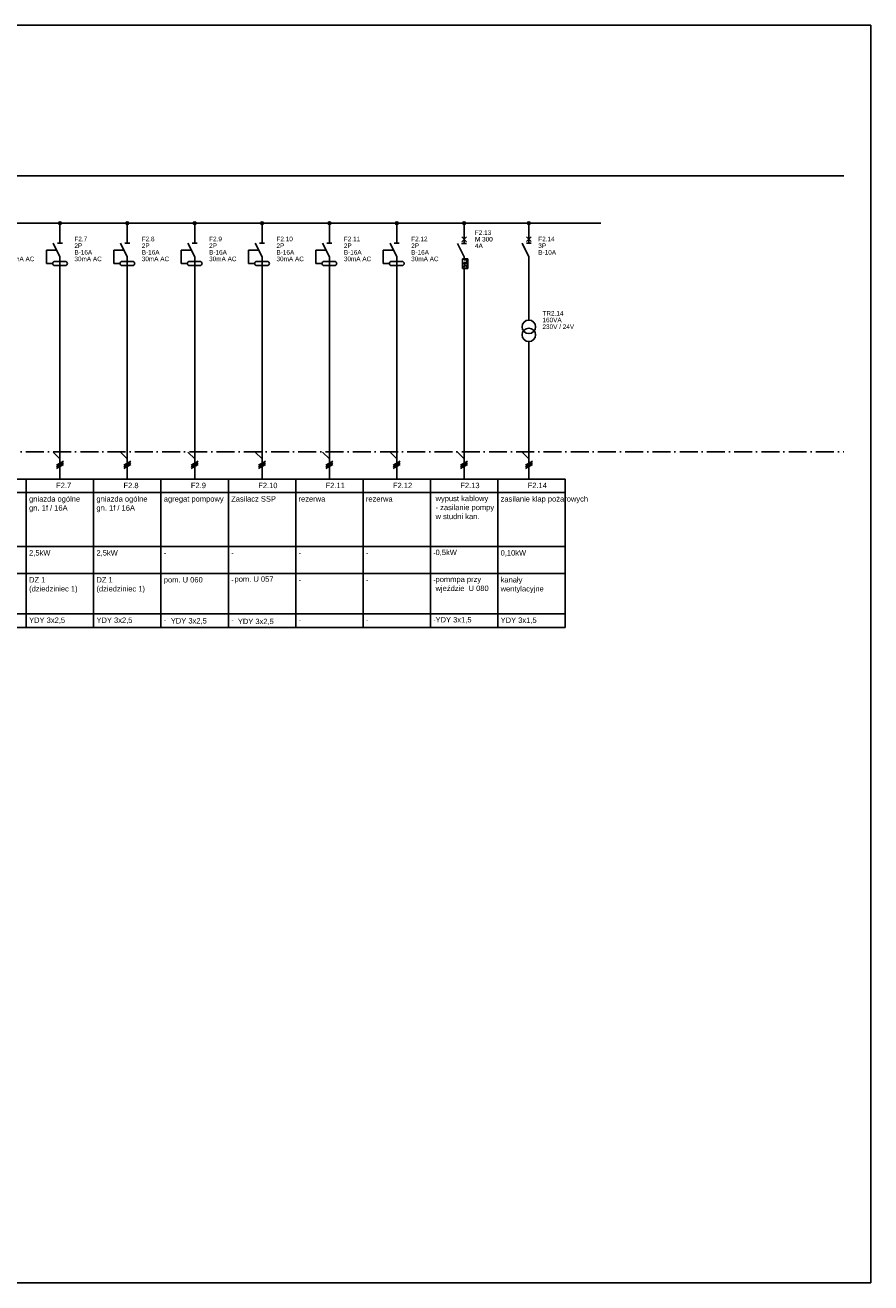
# Model space of a CAD drawing. Header units: centimetres. Extents: x -4250 to -484, y 169 to 6592.
# Tile 55 of 178: x -1384 to -1102, y 2371 to 2791. Entities that reach past the tile are written whole.
import ezdxf

# ---------------------------------------------------------------- set-up
doc = ezdxf.new("R2010")
doc.units = ezdxf.units.CM
doc.linetypes.add('ACAD_ISO10W100', pattern=[18, 12, -3, 0, -3])
doc.layers.add('1', color=7, linetype='Continuous')
doc.styles.add('ARIAL', font='arial.ttf')

msp = doc.modelspace()

# ---------------------------------------------------------------- linework, layer by layer
for p, q in [((-2707.9374, 2790.5794), (-1101.951, 2790.5794)), ((-1101.951, 2370.5794), (-1101.951, 2790.5794)), ((-2707.9374, 2370.5794), (-1101.951, 2370.5794))]:
    msp.add_line(p, q)
at = {"linetype": 'ACAD_ISO10W100', "ltscale": 0.5}
msp.add_lwpolyline([(-2639.9929, 2648.0376), (-1110.951, 2648.0376)], dxfattribs=at)
at = {"color": 4}
for points in [[(-1406.5628, 2638.9828), (-1384.0628, 2638.9828), (-1384.0628, 2634.4828), (-1406.5628, 2634.4828), (-1406.5628, 2638.9828)], [(-1384.0628, 2638.9828), (-1361.5628, 2638.9828), (-1361.5628, 2634.4828), (-1384.0628, 2634.4828), (-1384.0628, 2638.9828)], [(-1361.5628, 2638.9828), (-1339.0628, 2638.9828), (-1339.0628, 2634.4828), (-1361.5628, 2634.4828), (-1361.5628, 2638.9828)], [(-1339.0628, 2638.9828), (-1316.5628, 2638.9828), (-1316.5628, 2634.4828), (-1339.0628, 2634.4828), (-1339.0628, 2638.9828)], [(-1316.5628, 2638.9828), (-1294.0628, 2638.9828), (-1294.0628, 2634.4828), (-1316.5628, 2634.4828), (-1316.5628, 2638.9828)], [(-1294.0628, 2638.9828), (-1271.5628, 2638.9828), (-1271.5628, 2634.4828), (-1294.0628, 2634.4828), (-1294.0628, 2638.9828)], [(-1271.5628, 2638.9828), (-1249.0628, 2638.9828), (-1249.0628, 2634.4828), (-1271.5628, 2634.4828), (-1271.5628, 2638.9828)], [(-1249.0628, 2638.9828), (-1226.5628, 2638.9828), (-1226.5628, 2634.4828), (-1249.0628, 2634.4828), (-1249.0628, 2638.9828)], [(-1226.5628, 2638.9828), (-1204.0628, 2638.9828), (-1204.0628, 2634.4828), (-1226.5628, 2634.4828), (-1226.5628, 2638.9828)], [(-1406.5628, 2634.4828), (-1384.0628, 2634.4828), (-1384.0628, 2616.4828), (-1406.5628, 2616.4828), (-1406.5628, 2634.4828)], [(-1384.0628, 2634.4828), (-1361.5628, 2634.4828), (-1361.5628, 2616.4828), (-1384.0628, 2616.4828), (-1384.0628, 2634.4828)], [(-1361.5628, 2634.4828), (-1339.0628, 2634.4828), (-1339.0628, 2616.4828), (-1361.5628, 2616.4828), (-1361.5628, 2634.4828)], [(-1339.0628, 2634.4828), (-1316.5628, 2634.4828), (-1316.5628, 2616.4828), (-1339.0628, 2616.4828), (-1339.0628, 2634.4828)], [(-1316.5628, 2634.4828), (-1294.0628, 2634.4828), (-1294.0628, 2616.4828), (-1316.5628, 2616.4828), (-1316.5628, 2634.4828)], [(-1294.0628, 2634.4828), (-1271.5628, 2634.4828), (-1271.5628, 2616.4828), (-1294.0628, 2616.4828), (-1294.0628, 2634.4828)], [(-1249.0628, 2634.4828), (-1226.5628, 2634.4828), (-1226.5628, 2616.4828), (-1249.0628, 2616.4828), (-1249.0628, 2634.4828)], [(-1226.5628, 2634.4828), (-1204.0628, 2634.4828), (-1204.0628, 2616.4828), (-1226.5628, 2616.4828), (-1226.5628, 2634.4828)], [(-1406.5628, 2616.4828), (-1384.0628, 2616.4828), (-1384.0628, 2607.4828), (-1406.5628, 2607.4828), (-1406.5628, 2616.4828)], [(-1384.0628, 2616.4828), (-1361.5628, 2616.4828), (-1361.5628, 2607.4828), (-1384.0628, 2607.4828), (-1384.0628, 2616.4828)], [(-1361.5628, 2616.4828), (-1339.0628, 2616.4828), (-1339.0628, 2607.4828), (-1361.5628, 2607.4828), (-1361.5628, 2616.4828)], [(-1339.0628, 2616.4828), (-1316.5628, 2616.4828), (-1316.5628, 2607.4828), (-1339.0628, 2607.4828), (-1339.0628, 2616.4828)], [(-1316.5628, 2616.4828), (-1294.0628, 2616.4828), (-1294.0628, 2607.4828), (-1316.5628, 2607.4828), (-1316.5628, 2616.4828)], [(-1294.0628, 2616.4828), (-1271.5628, 2616.4828), (-1271.5628, 2607.4828), (-1294.0628, 2607.4828), (-1294.0628, 2616.4828)], [(-1271.5628, 2616.4828), (-1249.0628, 2616.4828), (-1249.0628, 2607.4828), (-1271.5628, 2607.4828), (-1271.5628, 2616.4828)], [(-1249.0628, 2616.4828), (-1226.5628, 2616.4828), (-1226.5628, 2607.4828), (-1249.0628, 2607.4828), (-1249.0628, 2616.4828)], [(-1226.5628, 2616.4828), (-1204.0628, 2616.4828), (-1204.0628, 2607.4828), (-1226.5628, 2607.4828), (-1226.5628, 2616.4828)], [(-1406.5628, 2607.4828), (-1384.0628, 2607.4828), (-1384.0628, 2593.9828), (-1406.5628, 2593.9828), (-1406.5628, 2607.4828)], [(-1384.0628, 2607.4828), (-1361.5628, 2607.4828), (-1361.5628, 2593.9828), (-1384.0628, 2593.9828), (-1384.0628, 2607.4828)], [(-1361.5628, 2607.4828), (-1339.0628, 2607.4828), (-1339.0628, 2593.9828), (-1361.5628, 2593.9828), (-1361.5628, 2607.4828)], [(-1339.0628, 2607.4828), (-1316.5628, 2607.4828), (-1316.5628, 2593.9828), (-1339.0628, 2593.9828), (-1339.0628, 2607.4828)], [(-1316.5628, 2607.4828), (-1294.0628, 2607.4828), (-1294.0628, 2593.9828), (-1316.5628, 2593.9828), (-1316.5628, 2607.4828)], [(-1294.0628, 2607.4828), (-1271.5628, 2607.4828), (-1271.5628, 2593.9828), (-1294.0628, 2593.9828), (-1294.0628, 2607.4828)], [(-1249.0628, 2607.4828), (-1226.5628, 2607.4828), (-1226.5628, 2593.9828), (-1249.0628, 2593.9828), (-1249.0628, 2607.4828)], [(-1226.5628, 2607.4828), (-1204.0628, 2607.4828), (-1204.0628, 2593.9828), (-1226.5628, 2593.9828), (-1226.5628, 2607.4828)], [(-1406.5628, 2593.9828), (-1384.0628, 2593.9828), (-1384.0628, 2589.4828), (-1406.5628, 2589.4828), (-1406.5628, 2593.9828)], [(-1384.0628, 2593.9828), (-1361.5628, 2593.9828), (-1361.5628, 2589.4828), (-1384.0628, 2589.4828), (-1384.0628, 2593.9828)], [(-1361.5628, 2593.9828), (-1339.0628, 2593.9828), (-1339.0628, 2589.4828), (-1361.5628, 2589.4828), (-1361.5628, 2593.9828)], [(-1339.0628, 2593.9828), (-1316.5628, 2593.9828), (-1316.5628, 2589.4828), (-1339.0628, 2589.4828), (-1339.0628, 2593.9828)], [(-1316.5628, 2593.9828), (-1294.0628, 2593.9828), (-1294.0628, 2589.4828), (-1316.5628, 2589.4828), (-1316.5628, 2593.9828)], [(-1294.0628, 2593.9828), (-1271.5628, 2593.9828), (-1271.5628, 2589.4828), (-1294.0628, 2589.4828), (-1294.0628, 2593.9828)], [(-1271.5628, 2593.9828), (-1249.0628, 2593.9828), (-1249.0628, 2589.4828), (-1271.5628, 2589.4828), (-1271.5628, 2593.9828)], [(-1249.0628, 2593.9828), (-1226.5628, 2593.9828), (-1226.5628, 2589.4828), (-1249.0628, 2589.4828), (-1249.0628, 2593.9828)], [(-1226.5628, 2593.9828), (-1204.0628, 2593.9828), (-1204.0628, 2589.4828), (-1226.5628, 2589.4828), (-1226.5628, 2593.9828)]]:
    msp.add_lwpolyline(points, dxfattribs=at)
for points in [[(-1271.5628, 2634.4828), (-1249.0628, 2634.4828), (-1249.0628, 2616.4828), (-1271.5628, 2616.4828), (-1271.5628, 2634.4828)], [(-1271.5628, 2607.4828), (-1249.0628, 2607.4828), (-1249.0628, 2593.9828), (-1271.5628, 2593.9828), (-1271.5628, 2607.4828)]]:
    msp.add_lwpolyline(points)
at = {"layer": '1'}
for p, q in [((-2642.2429, 2740.2418), (-1110.951, 2740.2418)), ((-1522.9874, 2724.4918), (-1192.1003, 2724.4918)), ((-1216.1829, 2713.2418), (-1216.1829, 2692.0918)), ((-1372.8128, 2708.7418), (-1372.8128, 2638.9828)), ((-1350.3128, 2708.7418), (-1350.3128, 2638.9828)), ((-1327.8128, 2708.7418), (-1327.8128, 2638.9828)), ((-1305.3128, 2708.7418), (-1305.3128, 2638.9828)), ((-1282.8128, 2708.7418), (-1282.8128, 2638.9828)), ((-1260.3128, 2708.7418), (-1260.3128, 2638.9828)), ((-1237.8128, 2708.7418), (-1237.8128, 2638.9828)), ((-1216.1829, 2684.8918), (-1216.1829, 2638.9828)), ((-1375.0628, 2647.9918), (-1372.8128, 2645.7418)), ((-1352.5628, 2647.9918), (-1350.3128, 2645.7418)), ((-1330.0628, 2647.9918), (-1327.8128, 2645.7418)), ((-1307.5628, 2647.9918), (-1305.3128, 2645.7418)), ((-1285.0628, 2647.9918), (-1282.8128, 2645.7418)), ((-1262.5628, 2647.9918), (-1260.3128, 2645.7418)), ((-1240.0628, 2647.9918), (-1237.8128, 2645.7418)), ((-1218.4329, 2647.9918), (-1216.1829, 2645.7418)), ((-1373.9828, 2643.6268), (-1371.6428, 2644.9768)), ((-1373.9828, 2643.0868), (-1371.6428, 2644.4368)), ((-1373.9828, 2642.5468), (-1371.6428, 2643.8968)), ((-1351.4828, 2643.6268), (-1349.1428, 2644.9768)), ((-1351.4828, 2643.0868), (-1349.1428, 2644.4368)), ((-1351.4828, 2642.5468), (-1349.1428, 2643.8968)), ((-1328.9828, 2643.6268), (-1326.6428, 2644.9768)), ((-1328.9828, 2643.0868), (-1326.6428, 2644.4368)), ((-1328.9828, 2642.5468), (-1326.6428, 2643.8968)), ((-1306.4828, 2643.6268), (-1304.1428, 2644.9768)), ((-1306.4828, 2643.0868), (-1304.1428, 2644.4368)), ((-1306.4828, 2642.5468), (-1304.1428, 2643.8968)), ((-1283.9828, 2643.6268), (-1281.6428, 2644.9768)), ((-1283.9828, 2643.0868), (-1281.6428, 2644.4368)), ((-1283.9828, 2642.5468), (-1281.6428, 2643.8968)), ((-1261.4828, 2643.6268), (-1259.1428, 2644.9768)), ((-1261.4828, 2643.0868), (-1259.1428, 2644.4368)), ((-1261.4828, 2642.5468), (-1259.1428, 2643.8968)), ((-1238.9828, 2643.6268), (-1236.6428, 2644.9768)), ((-1238.9828, 2643.0868), (-1236.6428, 2644.4368)), ((-1238.9828, 2642.5468), (-1236.6428, 2643.8968)), ((-1217.3529, 2643.6268), (-1215.0129, 2644.9768)), ((-1217.3529, 2643.0868), (-1215.0129, 2644.4368)), ((-1217.3529, 2642.5468), (-1215.0129, 2643.8968))]:
    msp.add_line(p, q, dxfattribs=at)
at = {"layer": '1', "color": 3}
for p, q in [((-1372.8128, 2724.4918), (-1372.8128, 2722.1968)), ((-1372.8128, 2724.4918), (-1372.8128, 2722.1968)), ((-1372.8128, 2722.2418), (-1372.8128, 2717.7418)), ((-1350.3128, 2724.4918), (-1350.3128, 2722.1968)), ((-1350.3128, 2724.4918), (-1350.3128, 2722.1968)), ((-1350.3128, 2722.2418), (-1350.3128, 2717.7418)), ((-1327.8128, 2724.4918), (-1327.8128, 2722.1968)), ((-1327.8128, 2724.4918), (-1327.8128, 2722.1968)), ((-1327.8128, 2722.2418), (-1327.8128, 2717.7418)), ((-1305.3128, 2724.4918), (-1305.3128, 2722.1968)), ((-1305.3128, 2724.4918), (-1305.3128, 2722.1968)), ((-1305.3128, 2722.2418), (-1305.3128, 2717.7418)), ((-1282.8128, 2724.4918), (-1282.8128, 2722.1968)), ((-1282.8128, 2724.4918), (-1282.8128, 2722.1968)), ((-1282.8128, 2722.2418), (-1282.8128, 2717.7418)), ((-1260.3128, 2724.4918), (-1260.3128, 2722.1968)), ((-1260.3128, 2724.4918), (-1260.3128, 2722.1968)), ((-1260.3128, 2722.2418), (-1260.3128, 2717.7418)), ((-1372.8128, 2713.2418), (-1375.0628, 2717.7418)), ((-1373.6228, 2717.7418), (-1372.0028, 2717.7418)), ((-1350.3128, 2713.2418), (-1352.5628, 2717.7418)), ((-1351.1228, 2717.7418), (-1349.5028, 2717.7418)), ((-1327.8128, 2713.2418), (-1330.0628, 2717.7418)), ((-1328.6228, 2717.7418), (-1327.0028, 2717.7418)), ((-1305.3128, 2713.2418), (-1307.5628, 2717.7418)), ((-1306.1228, 2717.7418), (-1304.5028, 2717.7418)), ((-1282.8128, 2713.2418), (-1285.0628, 2717.7418)), ((-1283.6228, 2717.7418), (-1282.0028, 2717.7418)), ((-1260.3128, 2713.2418), (-1262.5628, 2717.7418)), ((-1261.1228, 2717.7418), (-1259.5028, 2717.7418)), ((-1377.3128, 2715.4918), (-1377.3128, 2710.9918)), ((-1373.9378, 2715.4918), (-1377.3128, 2715.4918)), ((-1372.8128, 2713.2418), (-1372.8128, 2708.7418)), ((-1354.8128, 2715.4918), (-1354.8128, 2710.9918)), ((-1351.4378, 2715.4918), (-1354.8128, 2715.4918)), ((-1350.3128, 2713.2418), (-1350.3128, 2708.7418)), ((-1328.9378, 2715.4918), (-1332.3128, 2715.4918)), ((-1332.3128, 2715.4918), (-1332.3128, 2710.9918)), ((-1327.8128, 2713.2418), (-1327.8128, 2708.7418)), ((-1306.4378, 2715.4918), (-1309.8128, 2715.4918)), ((-1309.8128, 2715.4918), (-1309.8128, 2710.9918)), ((-1305.3128, 2713.2418), (-1305.3128, 2708.7418)), ((-1283.9378, 2715.4918), (-1287.3128, 2715.4918)), ((-1287.3128, 2715.4918), (-1287.3128, 2710.9918)), ((-1282.8128, 2713.2418), (-1282.8128, 2708.7418)), ((-1261.4378, 2715.4918), (-1264.8128, 2715.4918)), ((-1264.8128, 2715.4918), (-1264.8128, 2710.9918)), ((-1260.3128, 2713.2418), (-1260.3128, 2708.7418)), ((-1377.3128, 2710.9918), (-1375.2878, 2710.9918)), ((-1371.0128, 2711.6668), (-1374.6128, 2711.6668)), ((-1374.6128, 2710.3168), (-1371.0128, 2710.3168)), ((-1354.8128, 2710.9918), (-1352.7878, 2710.9918)), ((-1348.5128, 2711.6668), (-1352.1128, 2711.6668)), ((-1352.1128, 2710.3168), (-1348.5128, 2710.3168)), ((-1332.3128, 2710.9918), (-1330.2878, 2710.9918)), ((-1326.0128, 2711.6668), (-1329.6128, 2711.6668)), ((-1329.6128, 2710.3168), (-1326.0128, 2710.3168)), ((-1309.8128, 2710.9918), (-1307.7878, 2710.9918)), ((-1303.5128, 2711.6668), (-1307.1128, 2711.6668)), ((-1307.1128, 2710.3168), (-1303.5128, 2710.3168)), ((-1287.3128, 2710.9918), (-1285.2878, 2710.9918)), ((-1281.0128, 2711.6668), (-1284.6128, 2711.6668)), ((-1284.6128, 2710.3168), (-1281.0128, 2710.3168)), ((-1264.8128, 2710.9918), (-1262.7878, 2710.9918)), ((-1258.5128, 2711.6668), (-1262.1128, 2711.6668)), ((-1262.1128, 2710.3168), (-1258.5128, 2710.3168))]:
    msp.add_line(p, q, dxfattribs=at)
at = {"layer": '1', "color": 4}
for p, q in [((-1237.8087, 2724.4935), (-1237.8087, 2722.1985)), ((-1237.8087, 2722.1985), (-1237.8087, 2717.6985)), ((-1237.8087, 2713.1985), (-1240.0587, 2717.6985)), ((-1237.0406, 2717.6985), (-1238.6606, 2717.6985)), ((-1238.6187, 2718.2385), (-1236.9987, 2719.8585)), ((-1236.9987, 2718.2385), (-1238.6187, 2719.8585)), ((-1236.9987, 2717.6985), (-1238.6187, 2717.6985)), ((-1238.3906, 2709.3285), (-1236.5906, 2709.3285)), ((-1238.3487, 2712.5685), (-1236.5487, 2712.5685)), ((-1238.3487, 2712.5685), (-1238.3487, 2709.3285)), ((-1238.3487, 2710.9485), (-1236.5487, 2710.9485)), ((-1238.3487, 2709.3285), (-1236.5487, 2709.3285)), ((-1237.9437, 2709.7785), (-1237.6737, 2709.7785)), ((-1237.8087, 2713.1985), (-1237.8087, 2712.2085)), ((-1237.8087, 2712.2085), (-1236.9087, 2712.2085)), ((-1237.8087, 2711.3085), (-1236.9087, 2711.3085)), ((-1237.8087, 2711.3085), (-1237.8087, 2710.9485)), ((-1237.8087, 2710.4985), (-1237.5477, 2710.4985)), ((-1237.6827, 2710.4985), (-1237.8087, 2709.7785)), ((-1237.8087, 2709.3285), (-1237.8087, 2708.6985)), ((-1237.3677, 2710.4985), (-1236.8277, 2710.1385)), ((-1236.8277, 2710.1385), (-1237.3677, 2709.7785)), ((-1236.9087, 2712.2085), (-1236.9087, 2711.3085)), ((-1236.5487, 2712.5685), (-1236.5487, 2709.3285)), ((-1237.8087, 2708.7435), (-1237.8087, 2706.4485))]:
    msp.add_line(p, q, dxfattribs=at)
at = {"layer": '1', "color": 1}
for p, q in [((-1216.1829, 2724.4918), (-1216.1829, 2722.1968)), ((-1216.1829, 2722.2418), (-1216.1829, 2717.7418)), ((-1216.1829, 2713.2418), (-1218.4329, 2717.7418)), ((-1216.9929, 2718.2818), (-1215.3729, 2719.9018)), ((-1215.3729, 2718.2818), (-1216.9929, 2719.9018)), ((-1215.3729, 2717.7418), (-1216.9929, 2717.7418))]:
    msp.add_line(p, q, dxfattribs=at)
at = {"layer": '1', "color": 4}
msp.add_circle((-1237.8087, 2724.4935), 0.45, dxfattribs=at)
at = {"layer": '1', "color": 1}
for centre in [(-1216.1829, 2689.8418), (-1216.1829, 2687.1418)]:
    msp.add_circle(centre, 2.25, dxfattribs=at)
at = {"layer": '1', "color": 3}
for centre, start, end in [((-1374.6128, 2710.9918), 90, 270), ((-1371.0128, 2710.9918), 270, 90), ((-1352.1128, 2710.9918), 90, 270), ((-1348.5128, 2710.9918), 270, 90), ((-1329.6128, 2710.9918), 90, 270), ((-1326.0128, 2710.9918), 270, 90), ((-1307.1128, 2710.9918), 90, 270), ((-1303.5128, 2710.9918), 270, 90), ((-1284.6128, 2710.9918), 90, 270), ((-1281.0128, 2710.9918), 270, 90), ((-1262.1128, 2710.9918), 90, 270), ((-1258.5128, 2710.9918), 270, 90)]:
    msp.add_arc(centre, 0.675, start, end, dxfattribs=at)
at = {"layer": 'Defpoints', "color": 3, "linetype": 'Continuous'}
for centre in [(-1372.8128, 2724.4918), (-1350.3128, 2724.4918), (-1327.8128, 2724.4918), (-1305.3128, 2724.4918), (-1282.8128, 2724.4918), (-1260.3128, 2724.4918)]:
    msp.add_circle(centre, 0.45, dxfattribs=at)
at = {"layer": 'Defpoints', "color": 1, "linetype": 'Continuous'}
msp.add_circle((-1216.1829, 2724.4918), 0.45, dxfattribs=at)

# ---------------------------------------------------------------- texts
at = {"color": 4, "style": 'ARIAL'}
for s, p in [('F2.7', (-1374.0818, 2635.9678)), ('F2.8', (-1351.5818, 2635.9678)), ('F2.9', (-1329.0818, 2635.9678)), ('F2.10', (-1306.5818, 2635.9678)), ('F2.11', (-1284.0818, 2635.9678)), ('F2.12', (-1261.5818, 2635.9678)), ('F2.13', (-1239.0818, 2635.9678)), ('F2.14', (-1216.5818, 2635.9678))]:
    msp.add_text(s, height=1.8, dxfattribs=at).set_placement(p)
at = {"color": 4, "linetype": 'Continuous', "char_height": 1.8, "width": 27.81648, "attachment_point": 1, "style": 'ARIAL'}
for s, insert in [('{\\fArial|b0|i0|c238|p34;gniazda ogólne\\Pgn. 1f / 16A}', (-1383.1178, 2633.2678)), ('{\\fArial|b0|i0|c238|p34;gniazda ogólne\\Pgn. 1f / 16A}', (-1360.6178, 2633.2678)), ('Zasilacz SSP', (-1315.6178, 2633.2678)), ('{\\fArial|b0|i0|c238|p34;wypust kablowy\\P- zasilanie pompy\\Pw studni kan.}', (-1247.3544, 2633.4216)), ('{\\fArial|b0|i0|c238|p34;zasilanie klap pożarowych}', (-1225.6178, 2633.2678)), ('agregat pompowy ', (-1338.1178, 2633.2678)), ('{\\fArial|b0|i0|c238|p34;rezerwa}', (-1293.1178, 2633.2678)), ('{\\fArial|b0|i0|c238|p34;rezerwa}', (-1270.6178, 2633.2678)), ('{\\fArial|b0|i0|c238|p34;2,5kW}', (-1383.1178, 2615.2678)), ('{\\fArial|b0|i0|c238|p34;2,5kW}', (-1360.6178, 2615.2678)), ('{\\fArial|b0|i0|c238|p34;0,5kW}', (-1247.3544, 2615.4216)), ('{\\fArial|b0|i0|c238|p34;0,10kW}', (-1225.6178, 2615.2678)), ('{\\fArial|b0|i0|c238|p34;DZ 1\\P(dziedziniec 1)}', (-1383.1178, 2606.2678)), ('{\\fArial|b0|i0|c238|p34;DZ 1\\P(dziedziniec 1)}', (-1360.6178, 2606.2678)), ('pom. U 060', (-1338.1178, 2606.2678)), ('pom. U 057', (-1314.4917, 2606.4992)), ('pommpa przy \\Pwjeździe  U 080', (-1247.3544, 2606.4216)), ('{\\fArial|b0|i0|c238|p34;kanały\\Pwentylacyjne}', (-1225.6178, 2606.2678)), ('{\\fArial|b0|i0|c238|p34;YDY 3x2,5}', (-1383.1178, 2592.7678)), ('{\\fArial|b0|i0|c238|p34;YDY 3x2,5}', (-1360.6178, 2592.7678)), ('{\\fArial|b0|i0|c238|p34;YDY 3x2,5}', (-1335.7786, 2592.5599)), ('{\\fArial|b0|i0|c238|p34;YDY 3x2,5}', (-1313.3929, 2592.3672)), ('{\\fArial|b0|i0|c238|p34;YDY 3x1,5}', (-1247.3544, 2592.9216)), ('{\\fArial|b0|i0|c238|p34;YDY 3x1,5}', (-1225.6178, 2592.7678))]:
    msp.add_mtext(s, dxfattribs=dict(at, insert=insert))
at = {"color": 3, "linetype": 'Continuous', "char_height": 1.8, "width": 27.81648, "attachment_point": 1, "style": 'ARIAL'}
for insert in [(-1338.1178, 2615.2678), (-1315.6178, 2615.2678), (-1315.6178, 2615.2678), (-1293.1178, 2615.2678), (-1270.6178, 2615.2678), (-1248.1178, 2615.2678), (-1315.6178, 2606.2678), (-1293.1178, 2606.2678), (-1270.6178, 2606.2678), (-1248.1178, 2606.2678), (-1338.1178, 2592.7678), (-1315.6178, 2592.7678), (-1315.6178, 2592.7678), (-1293.1178, 2592.7678), (-1270.6178, 2592.7678), (-1248.1178, 2592.7678)]:
    msp.add_mtext('{\\fArial|b0|i0|c238|p34;-}', dxfattribs=dict(at, insert=insert))
at = {"layer": '1', "color": 4, "style": 'ARIAL'}
for s, p in [('F2.13', (-1234.2056, 2720.5335)), ('4A', (-1234.2056, 2716.1235)), ('4A', (-1234.1637, 2716.1235)), ('M 300', (-1234.2056, 2718.3285)), ('M 300', (-1234.1637, 2718.3285))]:
    msp.add_text(s, height=1.53, dxfattribs=at).set_placement(p)
at = {"layer": '1', "color": 3, "style": 'ARIAL'}
for s, p in [('2P', (-1367.9888, 2716.1668)), ('F2.7', (-1367.9888, 2718.4164)), ('2P', (-1345.4888, 2716.1668)), ('F2.8', (-1345.4888, 2718.4164)), ('2P', (-1322.9888, 2716.1668)), ('F2.9', (-1322.9888, 2718.4164)), ('2P', (-1300.4888, 2716.1668)), ('F2.10', (-1300.4888, 2718.4164)), ('2P', (-1277.9888, 2716.1668)), ('F2.11', (-1277.9888, 2718.4164)), ('2P', (-1255.4888, 2716.1668)), ('F2.12', (-1255.4888, 2718.4164)), ('30mA AC', (-1390.4888, 2711.7568)), ('30mA AC', (-1367.9888, 2711.7568)), ('B-16A', (-1367.9888, 2713.9618)), ('30mA AC', (-1345.4888, 2711.7568)), ('B-16A', (-1345.4888, 2713.9618)), ('30mA AC', (-1322.9888, 2711.7568)), ('B-16A', (-1322.9888, 2713.9618)), ('30mA AC', (-1300.4888, 2711.7568)), ('B-16A', (-1300.4888, 2713.9618)), ('30mA AC', (-1277.9888, 2711.7568)), ('B-16A', (-1277.9888, 2713.9618)), ('30mA AC', (-1255.4888, 2711.7568)), ('B-16A', (-1255.4888, 2713.9618))]:
    msp.add_text(s, height=1.53, dxfattribs=at).set_placement(p)
at = {"layer": '1', "color": 1, "style": 'ARIAL'}
for s, p in [('3P', (-1213.0419, 2716.1668)), ('F2.14', (-1213.0419, 2718.4164)), ('B-10A', (-1213.0419, 2713.9618)), ('TR2.14', (-1211.6379, 2693.5768)), ('160VA', (-1211.6379, 2691.3718)), ('230V / 24V', (-1211.6379, 2689.1218))]:
    msp.add_text(s, height=1.53, dxfattribs=at).set_placement(p)

doc.saveas('drawing.dxf')
